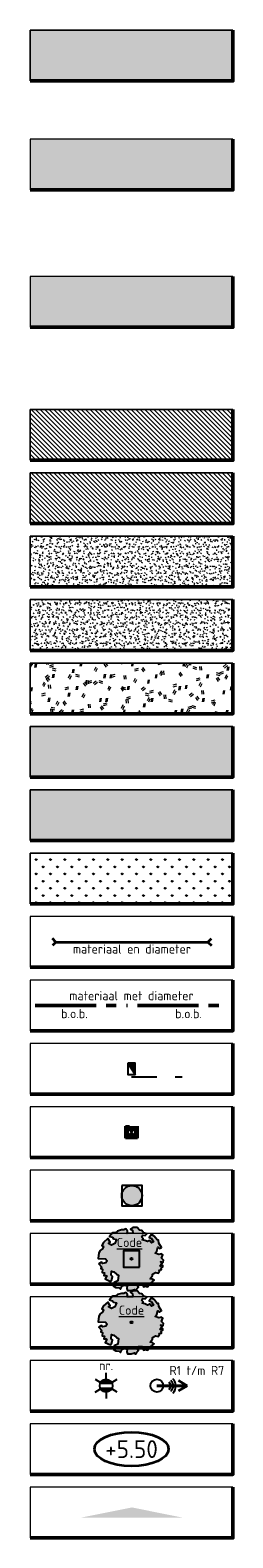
# Model space of a CAD drawing. Header units: metres. Extents: x 90794 to 91984, y 464666 to 465269.
# Tile 41 of 81: x 91681 to 91701, y 464821 to 464969. Entities that reach past the tile are written whole.
import ezdxf
from ezdxf.enums import TextEntityAlignment as Align

# ---------------------------------------------------------------- set-up
doc = ezdxf.new("R2010")
doc.units = ezdxf.units.M
for name, pattern in [('RI-BETON_700', [10, 6, -1, 1, -1, 0, -1]), ('RI-HWA_KOLKAANSLUITING', [4.3, 2.5, -1.8]), ('VH-OPSLUITBAND_100X200_A', [10, 4, -1, 4, -1])]:
    doc.linetypes.add(name, pattern=pattern)
for name, color, linetype, lineweight in [('N-OI-RI-HWA_RIOOLPUT_INSPECTIEPUT-S', 150, 'Continuous', 25), ('N-OI-RI-HWA_TRANSPORTLEIDING_BETON_700-G', 150, 'RI-BETON_700', 50), ('N-WE-GR-BEPLANTING_CULTUUR_VASTE PLANTENVAK-A-500', 92, 'Continuous', 18), ('N-WE-GR-BOOM-S', 90, 'Continuous', 25), ('N-WE-GR-BOOMBAK-G', 90, 'Continuous', 25), ('N-WE-GR-GRAS-A', 62, 'Continuous', 18), ('N-WE-GR-GRAS_RUIGGRAS-A-500', 62, 'Continuous', 18), ('N-WE-GW-HELOFYTENFILTER-A-500', 62, 'Continuous', 18), ('N-WE-GW-WADI_TALUD-A-500', 62, 'Continuous', 18), ('N-WE-GW-WATERGANG_WATERLIJN-A', 152, 'Continuous', 18), ('N-WE-IE-MEUBILAIR_WEGMEUBILAIR_LICHTMAST-S', 7, 'Continuous', 25), ('N-WE-IE-MEUBILAIR_WEGMEUBILAIR_LICHTMAST_RADARMAST-S', 7, 'Continuous', 25), ('N-WE-KW-KUNSTWERK_BRUG_VOETGANGERSBRUG-V', 252, 'Continuous', 18), ('N-WE-KW-KUNSTWERK_DUIKER-S', 150, 'Continuous', 25), ('N-WE-RI-HWA_KOLK_STRAATKOLK-S', 150, 'Continuous', 25), ('N-WE-RI-HWA_KOLK_TROTTOIRKOLK-S', 150, 'Continuous', 25), ('N-WE-RI-HWA_KOLKAANSLUITING_PVC-G', 150, 'RI-HWA_KOLKAANSLUITING', 25), ('N-WE-RI-HWA_STROOMRICHTING-S', 150, 'Continuous', 25), ('N-WE-VH-HOOGTELABEL-S', 7, 'Continuous', 25), ('N-WE-VH-KANTOPSLUITING_OPSLUITBAND_100X200-G', 150, 'VH-OPSLUITBAND_100X200_A', 35), ('N-WE-VH-VERHARDING-G', 7, 'Continuous', 35), ('N-WE-VH-VERHARDING_GRASBETONSTEEN-A', 72, 'Continuous', 18), ('N-WE-VW-VERKANTING-S', 80, 'Continuous', 18), ('V-WE-GR-BOOM-T18', 1, 'Continuous', 18), ('X-XX-AL-LEGENDA-G', 7, 'Continuous', 18)]:
    doc.layers.add(name, color=color, linetype=linetype, lineweight=lineweight)
doc.layers.add('N-WE-GR-BOOM-A-500', color=7, linetype='Continuous', lineweight=25, true_color=0x30c200, transparency=0.8)
for name, color, linetype, lineweight, true_color in [('N-WE-GR-GRAS_KRUIDENRIJK-A-500', 7, 'Continuous', 18, 0x008020), ('N-WE-IE-MEUBILAIR_WATERWEGMEUBILAIR_STEIGER-V', 7, 'Continuous', 18, 0x9b5f36), ('N-WE-OG-WEG_PARKEERPLAATS_VOETPAD-A-500', 7, 'Continuous', 18, 0xe6e6e6), ('N-WE-OG-WEG_VOETPAD-A-500', 7, 'Continuous', 18, 0xd7bd28), ('N-WE-VH-VERHARDING_STRAATBAKSTEEN_PARKEERVAK-V', 7, 'Continuous', 18, 0xde7c4f)]:
    doc.layers.add(name, color=color, linetype=linetype, lineweight=lineweight, true_color=true_color)
doc.layers.get('0').freeze()
doc.styles.add('NLCS-ISO', font='NLCS-ISO.ttf')
doc.styles.add('NLCS-ISO-M500-T18', font='NLCS-ISO.ttf', dxfattribs={"height": 0.9})

# ---------------------------------------------------------------- blocks, each defined once
blk = doc.blocks.new('SAL-LEGENDASYMp406')
for points in [[(0, 0.6), (0, 0), (-3, 0)], [(0, 0.6), (0, 0), (3, 0)]]:
    blk.add_solid(points)
blk = doc.blocks.new('SAL-HOOGTELABEL_AANLEG-SO')
at = {"linetype": 'Continuous', "lineweight": 35}
blk.add_ellipse((0, 0), major_axis=(-7.32, 0), ratio=0.459953, dxfattribs=at)
at = {"style": 'NLCS-ISO'}
blk.add_attdef('HOOGTE', text='', height=3.5, dxfattribs=at).set_placement((0, 0), align=Align.MIDDLE_CENTER)
blk = doc.blocks.new('N-SRI-KOLK_STRAAT_300X300-SO')
h = blk.add_hatch(color=256)
h.dxf.hatch_style = 1
h.paths.add_polyline_path([(0.75, 1.5), (-0.75, 1.5), (0, 0.75)])
h.paths.add_polyline_path([(0, 0.75), (-0.75, 0), (0.75, 0)])
for p, q in [((-0.75, 0), (0.75, 1.5)), ((0.75, 0), (-0.75, 1.5))]:
    blk.add_line(p, q)
at = {"flags": 128}
blk.add_lwpolyline([(-0.75, 0), (0.75, 0), (0.75, 1.5), (-0.75, 1.5)], close=True, dxfattribs=at)
blk = doc.blocks.new('N-SRI-PUT_HWA-SO')
h = blk.add_hatch(color=256)
h.dxf.hatch_style = 1
h.paths.add_polyline_path([(-2, 0, 1), (2, 0, 1)])
at = {"lineweight": -3, "flags": 128}
blk.add_lwpolyline([(-2, -2), (2, -2), (2, 2), (-2, 2)], close=True, dxfattribs=at)
at = {"lineweight": -3}
blk.add_circle((0, 0), 2, dxfattribs=at)
blk = doc.blocks.new('*U195')
at = {"color": 0, "style": 'NLCS-ISO'}
for tag, p in [('RIOOLINFO', (0, 1.91)), ('BOB_LINKS', (-11.26, -1.63)), ('BOB_RECHTS', (11.26, -1.63))]:
    blk.add_attdef(tag, text='', height=1.8, dxfattribs=at).set_placement(p, align=Align.MIDDLE_CENTER)
blk = doc.blocks.new('N-SIE-WEG_LICHTMAST-SO')
h = blk.add_hatch(color=256)
h.paths.add_polyline_path([(1.16, 0.5, 0.658505), (-1.16, 0.5)])
h.paths.add_polyline_path([(-1.16, -0.5, 0.658505), (1.16, -0.5)])
at = {"flags": 128}
for points in [[(-2.19, 1.27), (-1.1, 0.63)], [(-1.16, 0.5), (1.16, 0.5)], [(0, 1.27), (0, 2.53)], [(1.1, 0.63), (2.19, 1.27)], [(-2.19, -1.27), (-1.1, -0.63)], [(-1.16, -0.5), (1.16, -0.5)], [(0, -1.27), (0, -2.53)], [(2.19, -1.27), (1.1, -0.63)]]:
    blk.add_lwpolyline(points, dxfattribs=at)
at = {"ltscale": 0.5}
blk.add_circle((0, 0), 1.27, dxfattribs=at)
at = {"style": 'NLCS-ISO'}
blk.add_attdef('TYPE', text='', height=1.8, dxfattribs=at).set_placement((-2.47, 0), align=Align.MIDDLE_RIGHT)
blk = doc.blocks.new('SGR-BOOM_06')
at = {"layer": 'N-WE-GR-BOOM-A-500'}
h = blk.add_hatch(color=256, dxfattribs=at)
h.dxf.hatch_style = 1
h.paths.add_polyline_path([(3.75, 0.08), (4.08, 0.29), (4.38, 0.84), (4.54, 0.59), (4.88, 0.71), (4.67, 1.43), (4.71, 1.89), (4.5, 1.97), (4.16, 2.64), (3.83, 3.01), (3.37, 2.6), (3.66, 2.43), (3.91, 1.8), (3.54, 1.72), (3.33, 2.14), (2.99, 2.05), (2.66, 2.31), (2.24, 2.51), (2.45, 2.68), (2.32, 2.93), (2.53, 3.18), (2.87, 3.06), (3.16, 3.23), (2.7, 3.52), (2.53, 3.94), (2.2, 4.06), (1.94, 4.52), (1.27, 4.69), (0.86, 4.52), (1.11, 4.27), (1.06, 3.81), (0.23, 3.98), (0.35, 4.32), (0.18, 4.69), (-0.15, 4.61), (-0.49, 4.69), (-1.15, 4.65), (-1.49, 4.48), (-1.95, 4.57), (-2.54, 4.11), (-2.12, 3.9), (-1.99, 3.64), (-1.58, 3.44), (-1.99, 2.89), (-2.54, 2.77), (-2.92, 3.1), (-2.62, 3.22), (-2.87, 3.86), (-3.63, 3.43), (-4, 3.02), (-3.79, 2.85), (-4, 2.51), (-4.42, 2.35), (-4.72, 2.05), (-5.01, 1.21), (-3.88, 0.92), (-3.71, 0.54), (-4, 0.29), (-4.51, 0.29), (-4.6, 0.56), (-5.09, 0.38), (-4.76, -0.17), (-4.93, -0.38), (-4.72, -0.54), (-4.88, -1.01), (-4.53, -1.18), (-4.72, -1.55), (-4.42, -1.59), (-4.29, -1.71), (-4.62, -2.11), (-3.92, -2.68), (-3.67, -2.43), (-3.46, -1.97), (-3.63, -1.76), (-3.42, -1.17), (-3.12, -1.34), (-2.79, -1.76), (-2.5, -2.01), (-2.79, -2.81), (-3.42, -2.93), (-3.67, -3.39), (-3.33, -3.77), (-2.83, -3.9), (-2.77, -4.02), (-2.71, -4.15), (-2.33, -3.73), (-1.83, -3.73), (-1.57, -3.9), (-1.7, -4.27), (-1.7, -4.61), (-1.15, -4.74), (-0.61, -4.69), (-0.49, -4.94), (-0.23, -4.65), (0.1, -4.48), (-0.06, -4.01), (0.27, -3.9), (0.77, -4.02), (0.86, -4.61), (1.15, -4.57), (1.44, -4.74), (2.07, -4.23), (2.37, -4.36), (2.32, -4.15), (2.66, -3.98), (2.41, -3.73), (2.11, -3.64), (2.57, -3.23), (2.62, -2.98), (3.16, -2.85), (3.54, -3.06), (3.79, -2.81), (3.77, -2.63), (4.12, -2.63), (4.12, -2.39), (4.46, -2.26), (4.46, -2.05), (4.08, -2.05), (4.54, -1.59), (4.25, -1.42), (4.63, -1.55), (4.75, -1.26), (4.54, -0.92), (4.84, -0.46), (4.67, -0.25), (4.25, -0.25)])
h.paths.add_polyline_path([(-0.15, 0, -1), (0.15, 0, -1)], flags=16)
at = {"linetype": 'Continuous', "flags": 128}
blk.add_lwpolyline([(2.7, 3.52), (2.53, 3.94), (2.2, 4.06), (1.94, 4.52), (1.27, 4.69), (0.86, 4.52), (1.11, 4.27), (1.06, 3.81), (0.23, 3.98), (0.35, 4.32), (0.18, 4.69), (-0.15, 4.61), (-0.49, 4.69), (-1.15, 4.65), (-1.49, 4.48), (-1.95, 4.57), (-2.54, 4.11), (-2.12, 3.9), (-1.99, 3.64), (-1.58, 3.44), (-1.99, 2.89), (-2.54, 2.77), (-2.92, 3.1), (-2.62, 3.22), (-2.87, 3.86), (-3.63, 3.43), (-4, 3.02), (-3.79, 2.85), (-4, 2.51), (-4.42, 2.35), (-4.72, 2.05), (-5.01, 1.21), (-3.88, 0.92), (-3.71, 0.54), (-4, 0.29), (-4.51, 0.29), (-4.6, 0.56), (-5.09, 0.38), (-4.76, -0.17), (-4.93, -0.38), (-4.72, -0.54), (-4.88, -1.01), (-4.53, -1.18), (-4.72, -1.55), (-4.42, -1.59), (-4.29, -1.71), (-4.62, -2.11), (-3.92, -2.68), (-3.67, -2.43), (-3.46, -1.97), (-3.63, -1.76), (-3.42, -1.17), (-3.12, -1.34), (-2.79, -1.76), (-2.5, -2.01), (-2.79, -2.81), (-3.42, -2.93), (-3.67, -3.39), (-3.33, -3.77), (-2.83, -3.9), (-2.77, -4.02), (-2.71, -4.15), (-2.33, -3.73), (-1.83, -3.73), (-1.57, -3.9), (-1.7, -4.27), (-1.7, -4.61), (-1.15, -4.74), (-0.61, -4.69), (-0.49, -4.94), (-0.23, -4.65), (0.1, -4.48), (-0.06, -4.01), (0.27, -3.9), (0.77, -4.02), (0.86, -4.61), (1.15, -4.57), (1.44, -4.74), (2.07, -4.23), (2.37, -4.36), (2.32, -4.15), (2.66, -3.98), (2.41, -3.73), (2.11, -3.64), (2.57, -3.23), (2.62, -2.98), (3.16, -2.85), (3.54, -3.06), (3.79, -2.81), (3.77, -2.63), (4.12, -2.63), (4.12, -2.39), (4.46, -2.26), (4.46, -2.05), (4.08, -2.05), (4.54, -1.59), (4.25, -1.42), (4.63, -1.55), (4.75, -1.26), (4.54, -0.92), (4.84, -0.46), (4.67, -0.25), (4.25, -0.25), (3.75, 0.08), (4.08, 0.29), (4.38, 0.84), (4.54, 0.59), (4.88, 0.71), (4.67, 1.43), (4.71, 1.89), (4.5, 1.97), (4.16, 2.64), (3.83, 3.01), (3.37, 2.6), (3.66, 2.43), (3.91, 1.8), (3.54, 1.72), (3.33, 2.14), (2.99, 2.05), (2.66, 2.31), (2.24, 2.51), (2.45, 2.68), (2.32, 2.93), (2.53, 3.18), (2.87, 3.06), (3.16, 3.23)], close=True, dxfattribs=at)
blk.add_circle((0, 0), 0.15)
blk = doc.blocks.new('N-SRI-KOLK_TROTTOIR-SO')
blk.add_hatch(color=256).paths.add_polyline_path([(1.125, 1.5), (-1.125, 1.5), (-1.125, 0)])
blk.add_line((-1.125, 0), (1.125, 1.5))
at = {"flags": 128}
blk.add_lwpolyline([(-1.125, 0), (1.125, 0), (1.125, 1.5), (-1.125, 1.5)], close=True, dxfattribs=at)
blk = doc.blocks.new('*U197')
at = {"color": 0, "linetype": 'ByBlock', "lineweight": 35}
for p, q in [((0, 0), (-0.35, 0.35)), ((0, 0), (-0.35, -0.35)), ((0, 0), (15, 0)), ((15, 0), (15.35, 0.35)), ((15, 0), (15.35, -0.35))]:
    blk.add_line(p, q, dxfattribs=at)
blk = doc.blocks.new('*U198')
at = {"color": 0, "style": 'NLCS-ISO'}
for tag, p in [('BOB_LINKS', (-5.1, 5.41)), ('RIOOLINFO', (-1.18, -0.7)), ('BOB_RECHTS', (2.3, -7.07))]:
    blk.add_attdef(tag, text='', height=1.8, rotation=300.6285, dxfattribs=at).set_placement(p, align=Align.MIDDLE_CENTER)
blk = doc.blocks.new('N-SIE-WEG_LICHTMAST_ RADARMAST-SO')
at = {"lineweight": 40, "flags": 128}
for points in [[(-6, 0), (-4.27, 1)], [(0, 0), (-6, 0)], [(-6, 0), (-4.27, -1)]]:
    blk.add_lwpolyline(points, dxfattribs=at)
at = {"ltscale": 0.5}
blk.add_circle((0, 0), 1.27, dxfattribs=at)
for radius in [2, 1.5, 1]:
    blk.add_arc((-1.73, 0.03), radius, 135, 225)
at = {"style": 'NLCS-ISO'}
blk.add_attdef('X', text='', height=1.8, dxfattribs=at).set_placement((0, 3), align=Align.BOTTOM_CENTER)

msp = doc.modelspace()

# ---------------------------------------------------------------- hatches: boundary and pattern name
at = {"layer": 'N-WE-GR-BEPLANTING_CULTUUR_VASTE PLANTENVAK-A-500'}
h = msp.add_hatch(dxfattribs=at)
h.set_pattern_fill('AGR-VASTEPLANTEN-SO', color=256, scale=0.1, pattern_type=2)
h.set_pattern_definition([(0, (91701.43533, 464894.2742), (0.288675, 0.5), [0.066988, -0.510362]), (30, (91701.50232, 464894.2742), (0.288675, 0.5), [0.066988, -0.933012]), (60, (91701.56033, 464894.3077), (-0.288675, 0.5), [0.066988, -0.510362]), (90, (91701.59382, 464894.36572), (-0.288675, 0.5), [0.066988, -0.933012]), (120, (91701.5938, 464894.4327), (-0.57735, -1e-07), [0.066988, -0.510362]), (150, (91701.56033, 464894.49072), (-0.5773502, 1e-07), [0.066988, -0.933012]), (180, (91701.5023, 464894.5242), (-0.288675, -0.5), [0.066988, -0.510362]), (210, (91701.43533, 464894.5242), (-0.288675, -0.5), [0.066988, -0.933012]), (240, (91701.3773, 464894.4907), (0.288675, -0.5), [0.066988, -0.510362]), (270, (91701.34382, 464894.4327), (0.288675, -0.5), [0.066988, -0.933012]), (300, (91701.3438, 464894.3657), (0.57735, 1e-07), [0.066988, -0.510362]), (330, (91701.37732, 464894.3077), (0.57735, -1e-07), [0.066988, -0.933012])])
h.paths.add_polyline_path([(91681.469, 464894.399), (91701.469, 464894.399), (91701.469, 464889.399), (91681.469, 464889.399)])
at = {"layer": 'N-WE-GR-GRAS_KRUIDENRIJK-A-500'}
h = msp.add_hatch(dxfattribs=at)
h.set_pattern_fill('AGR-KRUIDEN-SO', color=256, scale=0.1, pattern_type=2)
h.set_pattern_definition([(90, (0, -62.15), (-0.707106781, 0.707106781), [0.1875, -1.226713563]), (45, (0, -62.15), (-0.7071067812, 0.7071067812), [0.1875, -0.8125]), (135, (0, -62.15), (-0.7071067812, -0.7071067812), [0.1875, -0.8125])])
h.paths.add_polyline_path([(91681.469, 464888.149), (91701.469, 464888.149), (91701.469, 464883.149), (91681.469, 464883.149)])
at = {"layer": 'N-WE-GR-GRAS_RUIGGRAS-A-500'}
h = msp.add_hatch(dxfattribs=at)
h.set_pattern_fill('AGR-GRAS_RUIGGRAS-SO', color=256, scale=0.025, pattern_type=2)
h.set_pattern_definition([(40, (72444.2045, 438043.568), (-1.38795664, 3.4042916), [0.375, -4]), (40, (72444.3295, 438043.443), (-1.38795664, 3.4042916), [0.375, -4]), (95, (72444.9545, 438043.443), (-3.93183054, 1.91460404), [0.375, -2]), (95, (72445.1295, 438043.443), (-3.93183054, 1.91460404), [0.375, -2]), (125, (72445.2045, 438044.0681), (-3.68660921, 0.4705449), [0.375, -2.5]), (125, (72445.3295, 438044.1931), (-3.68660921, 0.4705449), [0.375, -2.5]), (15, (72444.2045, 438044.1931), (0.80184113, 2.80304313), [0.375, -2]), (15, (72444.2045, 438044.3681), (0.80184113, 2.80304313), [0.375, -2]), (165, (72444.2045, 438044.193), (-2.41946016, -3.2339933), [0.375, -2]), (165, (72444.2045, 438044.368), (-2.41946016, -3.2339933), [0.375, -2]), (65, (72444.2045, 438043.5681), (-1.33717003, 1.86483278), [0.375, -2.5]), (65, (72444.3295, 438043.4431), (-1.33717003, 1.86483278), [0.375, -2.5]), (80, (72444.9545, 438043.443), (-3.30232067, 2.8669981), [0.375, -2]), (80, (72445.0795, 438043.443), (-3.30232067, 2.8669981), [0.375, -2]), (80, (72444.4545, 438044.0681), (-2.33178325, 1.17272626), [0.375, -2]), (80, (72444.5795, 438044.0681), (-2.33178325, 1.17272626), [0.375, -2])])
h.paths.add_polyline_path([(91681.469, 464906.899), (91701.469, 464906.899), (91701.469, 464901.899), (91681.469, 464901.899)])
at = {"layer": 'N-WE-GW-HELOFYTENFILTER-A-500'}
h = msp.add_hatch(dxfattribs=at)
h.set_pattern_fill('AGR-GRAS_SPORTVELD-SO', color=256, scale=0.2, angle=45, pattern_type=2)
h.set_pattern_definition([(45, (0, -62.15), (-0.056126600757, 0.16837980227), [0, -0.15875])])
h.paths.add_polyline_path([(91681.469, 464900.649), (91701.469, 464900.649), (91701.469, 464895.649), (91681.469, 464895.649)])
at = {"layer": 'N-WE-GW-WADI_TALUD-A-500'}
h = msp.add_hatch(dxfattribs=at)
h.set_pattern_fill('AGR-GRAS_01-SO', color=256, scale=0.04, pattern_type=2)
h.set_pattern_definition([(0, (0, -24.65), (1, 1), [0.12, -0.8]), (45, (0.4, -24.45), (-0.113137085, 1.8667619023), [0.12, -0.8]), (30, (0.08, -24.53), (0.2274613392, 1.2860254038), [0.12, -0.8]), (15, (0.32, -24.17), (0.38562703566, 0.724494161), [0.12, -0.8]), (135, (0.16, -22.65), (-0.02828427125, -0.6505382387), [0.12, -0.8]), (150, (1.2, -24.25), (0.2156921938, -0.5864101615), [0.12, -0.8]), (165, (0.24, -24.61), (0.14345207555, -0.7010146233), [0.12, -0.8]), (85, (0.4, -24.25), (-0.8726773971, 1.0400164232), [0.12, -0.8]), (100, (0, -24.65), (-1.1121176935, 0.7787131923), [0.12, -0.8])])
h.paths.add_polyline_path([(91681.469, 464919.399), (91701.469, 464919.399), (91701.469, 464914.399), (91681.469, 464914.399)])
h = msp.add_hatch(dxfattribs=at)
h.set_pattern_fill('AGR-GRAS_01-SO', color=256, scale=0.04, pattern_type=2)
h.set_pattern_definition([(0, (0, -62.15), (1, 1), [0.12, -0.8]), (45, (0.4, -61.95), (-0.113137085, 1.8667619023), [0.12, -0.8]), (30, (0.08, -62.03), (0.2274613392, 1.2860254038), [0.12, -0.8]), (15, (0.32, -61.67), (0.38562703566, 0.724494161), [0.12, -0.8]), (135, (0.16, -60.15), (-0.02828427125, -0.6505382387), [0.12, -0.8]), (150, (1.2, -61.75), (0.2156921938, -0.5864101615), [0.12, -0.8]), (165, (0.24, -62.11), (0.14345207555, -0.7010146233), [0.12, -0.8]), (85, (0.4, -61.75), (-0.8726773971, 1.0400164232), [0.12, -0.8]), (100, (0, -62.15), (-1.1121176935, 0.7787131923), [0.12, -0.8])])
h.paths.add_polyline_path([(91681.469, 464913.149), (91701.469, 464913.149), (91701.469, 464908.149), (91681.469, 464908.149)])
at = {"layer": 'N-WE-IE-MEUBILAIR_WATERWEGMEUBILAIR_STEIGER-V'}
h = msp.add_hatch(dxfattribs=at)
h.set_pattern_fill('ANSI31', color=256, scale=0.1, angle=90)
h.set_pattern_definition([(135, (0, -43.4), (-0.22450640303, -0.22450640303), [])])
h.paths.add_polyline_path([(91681.469, 464925.649), (91701.469, 464925.649), (91701.469, 464920.649), (91681.469, 464920.649)])
at = {"layer": 'N-WE-KW-KUNSTWERK_BRUG_VOETGANGERSBRUG-V'}
h = msp.add_hatch(dxfattribs=at)
h.set_pattern_fill('ANSI31', color=256, scale=0.1, angle=90)
h.set_pattern_definition([(135, (0, -37.15), (-0.22450640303, -0.22450640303), [])])
h.paths.add_polyline_path([(91681.469, 464931.899), (91701.469, 464931.899), (91701.469, 464926.899), (91681.469, 464926.899)])
at = {"layer": 'N-WE-OG-WEG_PARKEERPLAATS_VOETPAD-A-500'}
h = msp.add_hatch(color=256, dxfattribs=at)
h.dxf.hatch_style = 1
h.paths.add_polyline_path([(91681.469, 464958.549), (91681.469, 464953.549), (91701.469, 464953.549), (91701.469, 464958.549)])
at = {"layer": 'N-WE-OG-WEG_VOETPAD-A-500'}
h = msp.add_hatch(color=256, dxfattribs=at)
h.dxf.hatch_style = 1
h.paths.add_polyline_path([(91681.469, 464944.999), (91681.469, 464939.999), (91701.469, 464939.999), (91701.469, 464944.999)])
at = {"layer": 'N-WE-VH-VERHARDING_STRAATBAKSTEEN_PARKEERVAK-V'}
h = msp.add_hatch(color=256, dxfattribs=at)
h.dxf.hatch_style = 1
h.paths.add_polyline_path([(91681.469, 464969.299), (91701.469, 464969.299), (91701.469, 464964.299), (91681.469, 464964.299)])

# ---------------------------------------------------------------- linework, layer by layer
at = {"layer": 'N-OI-RI-HWA_TRANSPORTLEIDING_BETON_700-G'}
msp.add_line((91681.969, 464873.149), (91700.969, 464873.149), dxfattribs=at)
at = {"layer": 'N-WE-GR-BOOMBAK-G'}
msp.add_lwpolyline([(91692.269, 464847.349), (91692.269, 464848.949), (91690.669, 464848.949), (91690.669, 464847.349)], close=True, dxfattribs=at)
at = {"layer": 'N-WE-GR-GRAS-A', "flags": 128}
for points in [[(91681.469, 464931.899), (91701.469, 464931.899), (91701.469, 464926.899), (91681.469, 464926.899)], [(91681.469, 464925.649), (91701.469, 464925.649), (91701.469, 464920.649), (91681.469, 464920.649)], [(91681.469, 464919.399), (91701.469, 464919.399), (91701.469, 464914.399), (91681.469, 464914.399)], [(91681.469, 464913.149), (91701.469, 464913.149), (91701.469, 464908.149), (91681.469, 464908.149)]]:
    msp.add_lwpolyline(points, close=True, dxfattribs=at)
at = {"layer": 'N-WE-GW-WATERGANG_WATERLIJN-A', "flags": 128}
for points in [[(91681.469, 464906.899), (91701.469, 464906.899), (91701.469, 464901.899), (91681.469, 464901.899)], [(91681.469, 464900.649), (91701.469, 464900.649), (91701.469, 464895.649), (91681.469, 464895.649)], [(91681.469, 464894.399), (91701.469, 464894.399), (91701.469, 464889.399), (91681.469, 464889.399)], [(91681.469, 464888.149), (91701.469, 464888.149), (91701.469, 464883.149), (91681.469, 464883.149)]]:
    msp.add_lwpolyline(points, close=True, dxfattribs=at)
at = {"layer": 'N-WE-RI-HWA_KOLKAANSLUITING_PVC-G', "flags": 128}
msp.add_lwpolyline([(91691.469, 464866.087), (91696.469, 464866.087)], dxfattribs=at)
at = {"layer": 'N-WE-VH-KANTOPSLUITING_OPSLUITBAND_100X200-G', "flags": 128}
msp.add_lwpolyline([(91692.069, 464861.249), (91692.069, 464860.049), (91690.869, 464860.049), (91690.869, 464861.249)], close=True, dxfattribs=at)
at = {"layer": 'N-WE-VH-VERHARDING-G', "flags": 128}
msp.add_lwpolyline([(91691.969, 464861.149), (91691.969, 464860.149), (91690.969, 464860.149), (91690.969, 464861.149)], close=True, dxfattribs=at)
at = {"layer": 'N-WE-VH-VERHARDING_GRASBETONSTEEN-A', "flags": 128}
msp.add_lwpolyline([(91681.469, 464969.299), (91701.469, 464969.299), (91701.469, 464964.299), (91681.469, 464964.299)], close=True, dxfattribs=at)
at = {"layer": 'X-XX-AL-LEGENDA-G', "lineweight": 50, "flags": 128}
for points in [[(91701.469, 464969.299), (91701.469, 464964.299), (91681.469, 464964.299)], [(91701.469, 464958.549), (91701.469, 464953.549), (91681.469, 464953.549)], [(91701.469, 464944.999), (91701.469, 464939.999), (91681.469, 464939.999)], [(91701.469, 464931.899), (91701.469, 464926.899), (91681.469, 464926.899)], [(91701.469, 464925.649), (91701.469, 464920.649), (91681.469, 464920.649)], [(91701.469, 464919.399), (91701.469, 464914.399), (91681.469, 464914.399)], [(91701.469, 464913.149), (91701.469, 464908.149), (91681.469, 464908.149)], [(91701.469, 464906.899), (91701.469, 464901.899), (91681.469, 464901.899)], [(91701.469, 464900.649), (91701.469, 464895.649), (91681.469, 464895.649)], [(91701.469, 464894.399), (91701.469, 464889.399), (91681.469, 464889.399)], [(91701.469, 464888.149), (91701.469, 464883.149), (91681.469, 464883.149)], [(91701.469, 464881.899), (91701.469, 464876.899), (91681.469, 464876.899)], [(91701.469, 464875.649), (91701.469, 464870.649), (91681.469, 464870.649)], [(91701.469, 464869.399), (91701.469, 464864.399), (91681.469, 464864.399)], [(91701.469, 464863.149), (91701.469, 464858.149), (91681.469, 464858.149)], [(91701.469, 464856.899), (91701.469, 464851.899), (91681.469, 464851.899)], [(91701.469, 464850.649), (91701.469, 464845.649), (91681.469, 464845.649)], [(91701.469, 464844.399), (91701.469, 464839.399), (91681.469, 464839.399)], [(91701.469, 464838.149), (91701.469, 464833.149), (91681.469, 464833.149)], [(91701.469, 464831.899), (91701.469, 464826.899), (91681.469, 464826.899)], [(91701.469, 464825.649), (91701.469, 464820.649), (91681.469, 464820.649)]]:
    msp.add_lwpolyline(points, dxfattribs=at)
at = {"layer": 'X-XX-AL-LEGENDA-G', "flags": 128}
for points in [[(91701.469, 464969.299), (91681.469, 464969.299), (91681.469, 464964.299)], [(91701.469, 464958.549), (91681.469, 464958.549), (91681.469, 464953.549)], [(91701.469, 464944.999), (91681.469, 464944.999), (91681.469, 464939.999)], [(91701.469, 464931.899), (91681.469, 464931.899), (91681.469, 464926.899)], [(91701.469, 464925.649), (91681.469, 464925.649), (91681.469, 464920.649)], [(91701.469, 464919.399), (91681.469, 464919.399), (91681.469, 464914.399)], [(91701.469, 464913.149), (91681.469, 464913.149), (91681.469, 464908.149)], [(91701.469, 464906.899), (91681.469, 464906.899), (91681.469, 464901.899)], [(91701.469, 464900.649), (91681.469, 464900.649), (91681.469, 464895.649)], [(91701.469, 464894.399), (91681.469, 464894.399), (91681.469, 464889.399)], [(91701.469, 464888.149), (91681.469, 464888.149), (91681.469, 464883.149)], [(91701.469, 464881.899), (91681.469, 464881.899), (91681.469, 464876.899)], [(91701.469, 464875.649), (91681.469, 464875.649), (91681.469, 464870.649)], [(91701.469, 464869.399), (91681.469, 464869.399), (91681.469, 464864.399)], [(91701.469, 464863.149), (91681.469, 464863.149), (91681.469, 464858.149)], [(91701.469, 464856.899), (91681.469, 464856.899), (91681.469, 464851.899)], [(91701.469, 464850.649), (91681.469, 464850.649), (91681.469, 464845.649)], [(91701.469, 464844.399), (91681.469, 464844.399), (91681.469, 464839.399)], [(91701.469, 464838.149), (91681.469, 464838.149), (91681.469, 464833.149)], [(91701.469, 464831.899), (91681.469, 464831.899), (91681.469, 464826.899)], [(91701.469, 464825.649), (91681.469, 464825.649), (91681.469, 464820.649)]]:
    msp.add_lwpolyline(points, dxfattribs=at)

# ---------------------------------------------------------------- block references
at = {"layer": 'N-OI-RI-HWA_RIOOLPUT_INSPECTIEPUT-S', "xscale": 0.5, "yscale": 0.5, "zscale": 0.5, "rotation": 270.0000000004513}
msp.add_blockref('N-SRI-PUT_HWA-SO', (91691.51, 464854.392), dxfattribs=at)
at = {"layer": 'N-WE-GR-BOOM-S', "xscale": 0.64, "yscale": 0.64, "zscale": 0.64, "rotation": 12.84876388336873}
for p in [(91691.469, 464848.149), (91691.469, 464841.899)]:
    msp.add_blockref('SGR-BOOM_06', p, dxfattribs=at)
at = {"layer": 'N-WE-IE-MEUBILAIR_WEGMEUBILAIR_LICHTMAST-S'}
ref = msp.add_blockref('N-SIE-WEG_LICHTMAST-SO', (91688.969, 464835.649), dxfattribs=dict(at, xscale=0.5, yscale=0.5, zscale=0.5))
ref.add_attrib('TYPE', 'nr.', dxfattribs={"layer": '0', "height": 0.9, "style": 'NLCS-ISO'}).set_placement((91688.969, 464836.915), align=Align.BOTTOM_CENTER)
at = {"layer": 'N-WE-IE-MEUBILAIR_WEGMEUBILAIR_LICHTMAST_RADARMAST-S'}
ref = msp.add_blockref('N-SIE-WEG_LICHTMAST_ RADARMAST-SO', (91693.969, 464835.649), dxfattribs=dict(at, xscale=0.4999999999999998, yscale=0.4999999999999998, zscale=0.4999999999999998, rotation=179.9999999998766))
ref.add_attrib('TYPE', 'R1 t/m R7', dxfattribs={"layer": '0', "height": 0.9, "style": 'NLCS-ISO'}).set_placement((91697.913, 464836.435), align=Align.BOTTOM_CENTER)
at = {"layer": 'N-WE-KW-KUNSTWERK_DUIKER-S'}
msp.add_blockref('*U197', (91684.01, 464879.392), dxfattribs=at)
at = {"layer": 'N-WE-RI-HWA_KOLK_STRAATKOLK-S', "xscale": 0.5, "yscale": 0.5, "zscale": 0.5}
msp.add_blockref('N-SRI-KOLK_STRAAT_300X300-SO', (91691.469, 464860.274), dxfattribs=at)
at = {"layer": 'N-WE-RI-HWA_KOLK_TROTTOIRKOLK-S', "xscale": 0.5, "yscale": 0.5, "zscale": 0.5, "rotation": 270}
msp.add_blockref('N-SRI-KOLK_TROTTOIR-SO', (91691.094, 464866.899), dxfattribs=at)
at = {"layer": 'N-WE-RI-HWA_STROOMRICHTING-S', "xscale": 0.5, "yscale": 0.5, "zscale": 0.5, "rotation": 59.37151460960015}
msp.add_blockref('*U198', (91691.51, 464879.392), dxfattribs=at).add_auto_attribs({'RIOOLINFO': 'materiaal en diameter'})
at = {"layer": 'N-WE-RI-HWA_STROOMRICHTING-S', "xscale": 0.5, "yscale": 0.5, "zscale": 0.5}
msp.add_blockref('*U195', (91691.469, 464873.149), dxfattribs=at).add_auto_attribs({'RIOOLINFO': 'materiaal met diameter', 'BOB_LINKS': 'b.o.b.', 'BOB_RECHTS': 'b.o.b.'})
at = {"layer": 'N-WE-VH-HOOGTELABEL-S', "xscale": 0.5, "yscale": 0.5, "zscale": 0.5}
msp.add_blockref('SAL-HOOGTELABEL_AANLEG-SO', (91691.469, 464829.399), dxfattribs=at).add_auto_attribs({'HOOGTE': '+5.50'})
at = {"layer": 'N-WE-VW-VERKANTING-S', "xscale": 1.680481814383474, "yscale": 1.680481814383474, "zscale": 1.680481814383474}
msp.add_blockref('SAL-LEGENDASYMp406', (91691.51, 464822.638), dxfattribs=at)

# ---------------------------------------------------------------- texts
at = {"layer": 'V-WE-GR-BOOM-T18', "char_height": 0.9, "attachment_point": 8, "style": 'NLCS-ISO-M500-T18'}
for insert in [(91691.269, 464849.325), (91691.469, 464842.649)]:
    msp.add_mtext_dynamic_manual_height_columns('{\\LCode}', width=2.47898, gutter_width=4.5, heights=[0], dxfattribs=dict(at, insert=insert))

doc.saveas('drawing.dxf')
